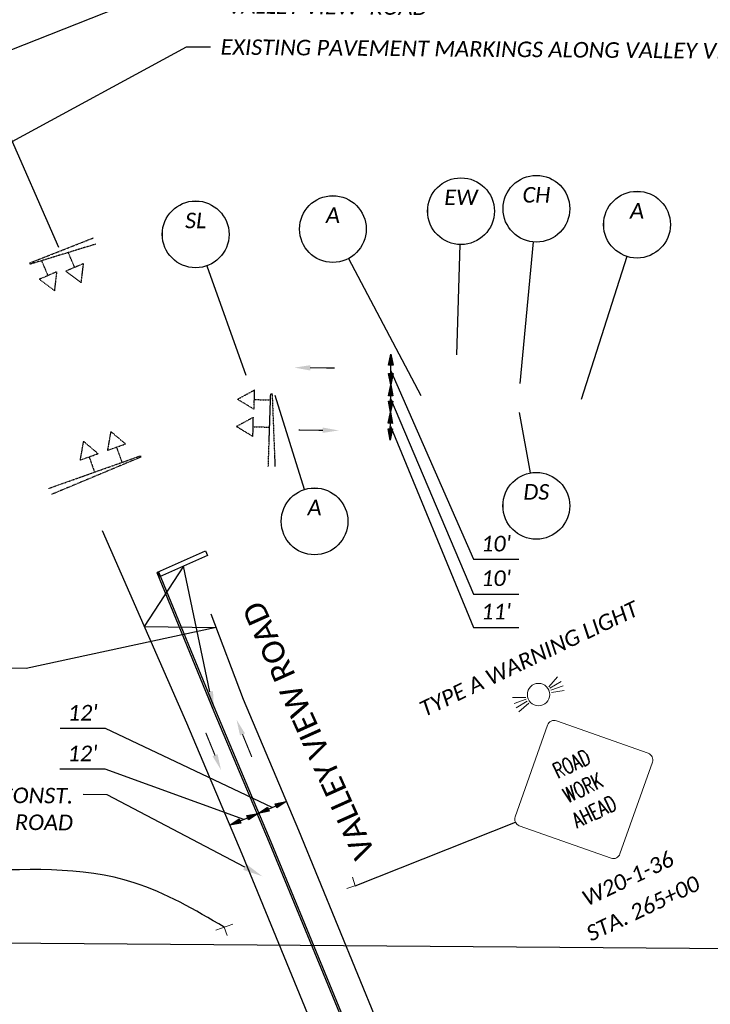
# Model space of a CAD drawing. Header units: feet. Extents: x 50318 to 2249932, y 595287 to 1328512.
# Tile 5 of 10: x 2245733 to 2245982, y 596022 to 596375. Entities that reach past the tile are written whole.
import ezdxf
from ezdxf import colors
from ezdxf.entities.mleader import LeaderData, LeaderLine
from ezdxf.enums import TextEntityAlignment as Align
from ezdxf.math import Vec2, Vec3

# ---------------------------------------------------------------- set-up
doc = ezdxf.new("R2010")
doc.units = ezdxf.units.FT
doc.header["$MEASUREMENT"] = 0
doc.set_wipeout_variables(frame=1)
for name, pattern in [('dsolidcl', [0]), ('OhDOT_USTN1', [0.055, 0.014, -0.041]), ('OhDOT_USTN2', [0.11, 0.069, -0.041])]:
    doc.linetypes.add(name, pattern=pattern)
for name, color, linetype in [('MT_P_Edge_Line', 7, 'Continuous'), ('MT_P_Text', 7, 'Continuous'), ('PM_X_CL_Double_Solid', 2, 'dsolidcl'), ('PM_X_Edge_Line', 2, 'Continuous'), ('PM_X_Stop_Line', 7, 'Continuous'), ('RD_X_Text', 7, 'Continuous'), ('SG_X_Heads', 2, 'Continuous'), ('SG_X_Mast_Arm', 7, 'OhDOT_USTN1'), ('SN_P_Signs', 120, 'Continuous'), ('TX_P_20', 7, 'Continuous')]:
    doc.layers.add(name, color=color, linetype=linetype)
doc.layers.add('SC_Scratch1', color=7, linetype='Continuous', plot=False)
doc.styles.add('P_Slanted_Normal', font='calibrii.ttf', dxfattribs={"height": 0.14})
doc.styles.add('P_Straight_Title', font='calibri.ttf', dxfattribs={"height": 0.2})
doc.styles.add('S', font='SIMPLEX', dxfattribs={"width": 0.7})

# ---------------------------------------------------------------- blocks, each defined once
blk = doc.blocks.new('Dim1')
h = blk.add_hatch(color=4)
h.dxf.hatch_style = 1
h.paths.add_polyline_path([(0, 0), (-1, -0.2), (-1, 0.2)])
at = {"color": 4}
blk.add_lwpolyline([(0, 0), (-1, -0.2), (-1, 0.2), (0, 0)], dxfattribs=at)
blk = doc.blocks.new('ARR')
at = {"const_width": 0.0138}
blk.add_lwpolyline([(0.295, 0.001), (0.001, 0.001)], dxfattribs=at)
blk.add_solid([(0.292, 0.032), (0.292, -0.032), (0.484, 0.001)])
blk = doc.blocks.new('*U1030')
blk.add_wipeout([(-0.298, 0.023), (-0.2955, 0.0451), (-0.2906, 0.0699), (-0.2848, 0.0906), (-0.2772, 0.1119), (-0.2675, 0.1334), (-0.2565, 0.1534), (-0.2448, 0.1715), (-0.2336, 0.1865), (-0.2207, 0.2016), (-0.2056, 0.217), (-0.1877, 0.2327), (-0.1718, 0.2446), (-0.1581, 0.2537), (-0.1415, 0.2633), (-0.124, 0.272), (-0.105, 0.2799), (-0.0838, 0.2869), (-0.058, 0.2932), (-0.0359, 0.2967), (-0.0124, 0.2987), (0, 0.2989), (0.0216, 0.2981), (0.0435, 0.2957), (0.0689, 0.2909), (0.0901, 0.285), (0.1109, 0.2776), (0.1354, 0.2665), (0.1535, 0.2565), (0.17, 0.2459), (0.1872, 0.233), (0.2031, 0.2193), (0.2174, 0.2051), (0.2295, 0.1915), (0.2399, 0.1783), (0.253, 0.1592), (0.2635, 0.141), (0.2727, 0.1223), (0.2805, 0.1032), (0.2862, 0.086), (0.2911, 0.0679), (0.2941, 0.053), (0.2965, 0.0374), (0.2983, 0.018), (0.2989, 0), (0.2982, -0.0197), (0.2961, -0.0403), (0.2929, -0.0595), (0.2889, -0.0764), (0.2841, -0.0929), (0.2782, -0.1093), (0.2725, -0.1228), (0.2633, -0.1415), (0.2543, -0.157), (0.2448, -0.1714), (0.232, -0.1884), (0.2205, -0.2018), (0.2114, -0.2113), (0.198, -0.2239), (0.1884, -0.232), (0.1723, -0.2442), (0.1512, -0.2578), (0.1288, -0.2697), (0.1125, -0.2769), (0.0939, -0.2837), (0.0695, -0.2907), (0.0567, -0.2935), (0.0384, -0.2964), (0.0247, -0.2979), (0.0106, -0.2987), (0, -0.2989), (-0.0062, -0.2988), (-0.0176, -0.2984), (-0.0278, -0.2976), (-0.0396, -0.2962), (-0.0516, -0.2944), (-0.0643, -0.2919), (-0.0772, -0.2887), (-0.0923, -0.2843), (-0.1152, -0.2758), (-0.1348, -0.2668), (-0.1505, -0.2582), (-0.168, -0.2472), (-0.1821, -0.237), (-0.1989, -0.2231), (-0.218, -0.2045), (-0.2316, -0.1889), (-0.2458, -0.1701), (-0.2553, -0.1554), (-0.2655, -0.1372), (-0.2748, -0.1176), (-0.2828, -0.0969), (-0.2896, -0.0739), (-0.2939, -0.0542), (-0.297, -0.0333), (-0.2985, -0.0149), (-0.2989, 0)])
at = {"flags": 128}
blk.add_lwpolyline([(-0.0535, 0.2952), (-0.1522, 0.8398)], dxfattribs=at)
blk.add_circle((0, 0), 0.3)
at = {"style": 'P_Slanted_Normal', "flags": 8}
for tag, p in [('ITEMTYPE', (0, 0.125)), ('ITEMNUMBER', (0, -0.125))]:
    blk.add_attdef(tag, text='', height=0.14, dxfattribs=at).set_placement(p, align=Align.MIDDLE_CENTER)
blk = doc.blocks.new('*U1034')
blk.add_wipeout([(-0.298, 0.023), (-0.2955, 0.0451), (-0.2906, 0.0699), (-0.2848, 0.0906), (-0.2772, 0.1119), (-0.2675, 0.1334), (-0.2565, 0.1534), (-0.2448, 0.1715), (-0.2336, 0.1865), (-0.2207, 0.2016), (-0.2056, 0.217), (-0.1877, 0.2327), (-0.1718, 0.2446), (-0.1581, 0.2537), (-0.1415, 0.2633), (-0.124, 0.272), (-0.105, 0.2799), (-0.0838, 0.2869), (-0.058, 0.2932), (-0.0359, 0.2967), (-0.0124, 0.2987), (0, 0.2989), (0.0216, 0.2981), (0.0435, 0.2957), (0.0689, 0.2909), (0.0901, 0.285), (0.1109, 0.2776), (0.1354, 0.2665), (0.1535, 0.2565), (0.17, 0.2459), (0.1872, 0.233), (0.2031, 0.2193), (0.2174, 0.2051), (0.2295, 0.1915), (0.2399, 0.1783), (0.253, 0.1592), (0.2635, 0.141), (0.2727, 0.1223), (0.2805, 0.1032), (0.2862, 0.086), (0.2911, 0.0679), (0.2941, 0.053), (0.2965, 0.0374), (0.2983, 0.018), (0.2989, 0), (0.2982, -0.0197), (0.2961, -0.0403), (0.2929, -0.0595), (0.2889, -0.0764), (0.2841, -0.0929), (0.2782, -0.1093), (0.2725, -0.1228), (0.2633, -0.1415), (0.2543, -0.157), (0.2448, -0.1714), (0.232, -0.1884), (0.2205, -0.2018), (0.2114, -0.2113), (0.198, -0.2239), (0.1884, -0.232), (0.1723, -0.2442), (0.1512, -0.2578), (0.1288, -0.2697), (0.1125, -0.2769), (0.0939, -0.2837), (0.0695, -0.2907), (0.0567, -0.2935), (0.0384, -0.2964), (0.0247, -0.2979), (0.0106, -0.2987), (0, -0.2989), (-0.0062, -0.2988), (-0.0176, -0.2984), (-0.0278, -0.2976), (-0.0396, -0.2962), (-0.0516, -0.2944), (-0.0643, -0.2919), (-0.0772, -0.2887), (-0.0923, -0.2843), (-0.1152, -0.2758), (-0.1348, -0.2668), (-0.1505, -0.2582), (-0.168, -0.2472), (-0.1821, -0.237), (-0.1989, -0.2231), (-0.218, -0.2045), (-0.2316, -0.1889), (-0.2458, -0.1701), (-0.2553, -0.1554), (-0.2655, -0.1372), (-0.2748, -0.1176), (-0.2828, -0.0969), (-0.2896, -0.0739), (-0.2939, -0.0542), (-0.297, -0.0333), (-0.2985, -0.0149), (-0.2989, 0)])
at = {"flags": 128}
blk.add_lwpolyline([(-0.0095, -0.2998), (-0.0409, -1.2921)], dxfattribs=at)
blk.add_circle((0, 0), 0.3)
at = {"style": 'P_Slanted_Normal', "flags": 8}
for tag, p in [('ITEMTYPE', (0, 0.125)), ('ITEMNUMBER', (0, -0.125))]:
    blk.add_attdef(tag, text='', height=0.14, dxfattribs=at).set_placement(p, align=Align.MIDDLE_CENTER)
blk = doc.blocks.new('*U1038')
blk.add_wipeout([(-0.298, 0.023), (-0.2955, 0.0451), (-0.2906, 0.0699), (-0.2848, 0.0906), (-0.2772, 0.1119), (-0.2675, 0.1334), (-0.2565, 0.1534), (-0.2448, 0.1715), (-0.2336, 0.1865), (-0.2207, 0.2016), (-0.2056, 0.217), (-0.1877, 0.2327), (-0.1718, 0.2446), (-0.1581, 0.2537), (-0.1415, 0.2633), (-0.124, 0.272), (-0.105, 0.2799), (-0.0838, 0.2869), (-0.058, 0.2932), (-0.0359, 0.2967), (-0.0124, 0.2987), (0, 0.2989), (0.0216, 0.2981), (0.0435, 0.2957), (0.0689, 0.2909), (0.0901, 0.285), (0.1109, 0.2776), (0.1354, 0.2665), (0.1535, 0.2565), (0.17, 0.2459), (0.1872, 0.233), (0.2031, 0.2193), (0.2174, 0.2051), (0.2295, 0.1915), (0.2399, 0.1783), (0.253, 0.1592), (0.2635, 0.141), (0.2727, 0.1223), (0.2805, 0.1032), (0.2862, 0.086), (0.2911, 0.0679), (0.2941, 0.053), (0.2965, 0.0374), (0.2983, 0.018), (0.2989, 0), (0.2982, -0.0197), (0.2961, -0.0403), (0.2929, -0.0595), (0.2889, -0.0764), (0.2841, -0.0929), (0.2782, -0.1093), (0.2725, -0.1228), (0.2633, -0.1415), (0.2543, -0.157), (0.2448, -0.1714), (0.232, -0.1884), (0.2205, -0.2018), (0.2114, -0.2113), (0.198, -0.2239), (0.1884, -0.232), (0.1723, -0.2442), (0.1512, -0.2578), (0.1288, -0.2697), (0.1125, -0.2769), (0.0939, -0.2837), (0.0695, -0.2907), (0.0567, -0.2935), (0.0384, -0.2964), (0.0247, -0.2979), (0.0106, -0.2987), (0, -0.2989), (-0.0062, -0.2988), (-0.0176, -0.2984), (-0.0278, -0.2976), (-0.0396, -0.2962), (-0.0516, -0.2944), (-0.0643, -0.2919), (-0.0772, -0.2887), (-0.0923, -0.2843), (-0.1152, -0.2758), (-0.1348, -0.2668), (-0.1505, -0.2582), (-0.168, -0.2472), (-0.1821, -0.237), (-0.1989, -0.2231), (-0.218, -0.2045), (-0.2316, -0.1889), (-0.2458, -0.1701), (-0.2553, -0.1554), (-0.2655, -0.1372), (-0.2748, -0.1176), (-0.2828, -0.0969), (-0.2896, -0.0739), (-0.2939, -0.0542), (-0.297, -0.0333), (-0.2985, -0.0149), (-0.2989, 0)])
at = {"flags": 128}
blk.add_lwpolyline([(-0.0285, -0.2986), (-0.1503, -1.5718)], dxfattribs=at)
blk.add_circle((0, 0), 0.3)
at = {"style": 'P_Slanted_Normal', "flags": 8}
for tag, p in [('ITEMTYPE', (0, 0.125)), ('ITEMNUMBER', (0, -0.125))]:
    blk.add_attdef(tag, text='', height=0.14, dxfattribs=at).set_placement(p, align=Align.MIDDLE_CENTER)
blk = doc.blocks.new('*U1041')
blk.add_wipeout([(-0.298, 0.023), (-0.2955, 0.0451), (-0.2906, 0.0699), (-0.2848, 0.0906), (-0.2772, 0.1119), (-0.2675, 0.1334), (-0.2565, 0.1534), (-0.2448, 0.1715), (-0.2336, 0.1865), (-0.2207, 0.2016), (-0.2056, 0.217), (-0.1877, 0.2327), (-0.1718, 0.2446), (-0.1581, 0.2537), (-0.1415, 0.2633), (-0.124, 0.272), (-0.105, 0.2799), (-0.0838, 0.2869), (-0.058, 0.2932), (-0.0359, 0.2967), (-0.0124, 0.2987), (0, 0.2989), (0.0216, 0.2981), (0.0435, 0.2957), (0.0689, 0.2909), (0.0901, 0.285), (0.1109, 0.2776), (0.1354, 0.2665), (0.1535, 0.2565), (0.17, 0.2459), (0.1872, 0.233), (0.2031, 0.2193), (0.2174, 0.2051), (0.2295, 0.1915), (0.2399, 0.1783), (0.253, 0.1592), (0.2635, 0.141), (0.2727, 0.1223), (0.2805, 0.1032), (0.2862, 0.086), (0.2911, 0.0679), (0.2941, 0.053), (0.2965, 0.0374), (0.2983, 0.018), (0.2989, 0), (0.2982, -0.0197), (0.2961, -0.0403), (0.2929, -0.0595), (0.2889, -0.0764), (0.2841, -0.0929), (0.2782, -0.1093), (0.2725, -0.1228), (0.2633, -0.1415), (0.2543, -0.157), (0.2448, -0.1714), (0.232, -0.1884), (0.2205, -0.2018), (0.2114, -0.2113), (0.198, -0.2239), (0.1884, -0.232), (0.1723, -0.2442), (0.1512, -0.2578), (0.1288, -0.2697), (0.1125, -0.2769), (0.0939, -0.2837), (0.0695, -0.2907), (0.0567, -0.2935), (0.0384, -0.2964), (0.0247, -0.2979), (0.0106, -0.2987), (0, -0.2989), (-0.0062, -0.2988), (-0.0176, -0.2984), (-0.0278, -0.2976), (-0.0396, -0.2962), (-0.0516, -0.2944), (-0.0643, -0.2919), (-0.0772, -0.2887), (-0.0923, -0.2843), (-0.1152, -0.2758), (-0.1348, -0.2668), (-0.1505, -0.2582), (-0.168, -0.2472), (-0.1821, -0.237), (-0.1989, -0.2231), (-0.218, -0.2045), (-0.2316, -0.1889), (-0.2458, -0.1701), (-0.2553, -0.1554), (-0.2655, -0.1372), (-0.2748, -0.1176), (-0.2828, -0.0969), (-0.2896, -0.0739), (-0.2939, -0.0542), (-0.297, -0.0333), (-0.2985, -0.0149), (-0.2989, 0)])
at = {"flags": 128}
blk.add_lwpolyline([(0.1007, -0.2826), (0.4506, -1.2651)], dxfattribs=at)
blk.add_circle((0, 0), 0.3)
at = {"style": 'P_Slanted_Normal', "flags": 8}
for tag, p in [('ITEMTYPE', (0, 0.125)), ('ITEMNUMBER', (0, -0.125))]:
    blk.add_attdef(tag, text='', height=0.14, dxfattribs=at).set_placement(p, align=Align.MIDDLE_CENTER)
blk = doc.blocks.new('*U1044')
blk.add_wipeout([(-0.298, 0.023), (-0.2955, 0.0451), (-0.2906, 0.0699), (-0.2848, 0.0906), (-0.2772, 0.1119), (-0.2675, 0.1334), (-0.2565, 0.1534), (-0.2448, 0.1715), (-0.2336, 0.1865), (-0.2207, 0.2016), (-0.2056, 0.217), (-0.1877, 0.2327), (-0.1718, 0.2446), (-0.1581, 0.2537), (-0.1415, 0.2633), (-0.124, 0.272), (-0.105, 0.2799), (-0.0838, 0.2869), (-0.058, 0.2932), (-0.0359, 0.2967), (-0.0124, 0.2987), (0, 0.2989), (0.0216, 0.2981), (0.0435, 0.2957), (0.0689, 0.2909), (0.0901, 0.285), (0.1109, 0.2776), (0.1354, 0.2665), (0.1535, 0.2565), (0.17, 0.2459), (0.1872, 0.233), (0.2031, 0.2193), (0.2174, 0.2051), (0.2295, 0.1915), (0.2399, 0.1783), (0.253, 0.1592), (0.2635, 0.141), (0.2727, 0.1223), (0.2805, 0.1032), (0.2862, 0.086), (0.2911, 0.0679), (0.2941, 0.053), (0.2965, 0.0374), (0.2983, 0.018), (0.2989, 0), (0.2982, -0.0197), (0.2961, -0.0403), (0.2929, -0.0595), (0.2889, -0.0764), (0.2841, -0.0929), (0.2782, -0.1093), (0.2725, -0.1228), (0.2633, -0.1415), (0.2543, -0.157), (0.2448, -0.1714), (0.232, -0.1884), (0.2205, -0.2018), (0.2114, -0.2113), (0.198, -0.2239), (0.1884, -0.232), (0.1723, -0.2442), (0.1512, -0.2578), (0.1288, -0.2697), (0.1125, -0.2769), (0.0939, -0.2837), (0.0695, -0.2907), (0.0567, -0.2935), (0.0384, -0.2964), (0.0247, -0.2979), (0.0106, -0.2987), (0, -0.2989), (-0.0062, -0.2988), (-0.0176, -0.2984), (-0.0278, -0.2976), (-0.0396, -0.2962), (-0.0516, -0.2944), (-0.0643, -0.2919), (-0.0772, -0.2887), (-0.0923, -0.2843), (-0.1152, -0.2758), (-0.1348, -0.2668), (-0.1505, -0.2582), (-0.168, -0.2472), (-0.1821, -0.237), (-0.1989, -0.2231), (-0.218, -0.2045), (-0.2316, -0.1889), (-0.2458, -0.1701), (-0.2553, -0.1554), (-0.2655, -0.1372), (-0.2748, -0.1176), (-0.2828, -0.0969), (-0.2896, -0.0739), (-0.2939, -0.0542), (-0.297, -0.0333), (-0.2985, -0.0149), (-0.2989, 0)])
at = {"flags": 128}
blk.add_lwpolyline([(-0.0897, 0.2863), (-0.3542, 1.1308)], dxfattribs=at)
blk.add_circle((0, 0), 0.3)
at = {"style": 'P_Slanted_Normal', "flags": 8}
for tag, p in [('ITEMTYPE', (0, 0.125)), ('ITEMNUMBER', (0, -0.125))]:
    blk.add_attdef(tag, text='', height=0.14, dxfattribs=at).set_placement(p, align=Align.MIDDLE_CENTER)
blk = doc.blocks.new('*U1045')
blk.add_wipeout([(-0.298, 0.023), (-0.2955, 0.0451), (-0.2906, 0.0699), (-0.2848, 0.0906), (-0.2772, 0.1119), (-0.2675, 0.1334), (-0.2565, 0.1534), (-0.2448, 0.1715), (-0.2336, 0.1865), (-0.2207, 0.2016), (-0.2056, 0.217), (-0.1877, 0.2327), (-0.1718, 0.2446), (-0.1581, 0.2537), (-0.1415, 0.2633), (-0.124, 0.272), (-0.105, 0.2799), (-0.0838, 0.2869), (-0.058, 0.2932), (-0.0359, 0.2967), (-0.0124, 0.2987), (0, 0.2989), (0.0216, 0.2981), (0.0435, 0.2957), (0.0689, 0.2909), (0.0901, 0.285), (0.1109, 0.2776), (0.1354, 0.2665), (0.1535, 0.2565), (0.17, 0.2459), (0.1872, 0.233), (0.2031, 0.2193), (0.2174, 0.2051), (0.2295, 0.1915), (0.2399, 0.1783), (0.253, 0.1592), (0.2635, 0.141), (0.2727, 0.1223), (0.2805, 0.1032), (0.2862, 0.086), (0.2911, 0.0679), (0.2941, 0.053), (0.2965, 0.0374), (0.2983, 0.018), (0.2989, 0), (0.2982, -0.0197), (0.2961, -0.0403), (0.2929, -0.0595), (0.2889, -0.0764), (0.2841, -0.0929), (0.2782, -0.1093), (0.2725, -0.1228), (0.2633, -0.1415), (0.2543, -0.157), (0.2448, -0.1714), (0.232, -0.1884), (0.2205, -0.2018), (0.2114, -0.2113), (0.198, -0.2239), (0.1884, -0.232), (0.1723, -0.2442), (0.1512, -0.2578), (0.1288, -0.2697), (0.1125, -0.2769), (0.0939, -0.2837), (0.0695, -0.2907), (0.0567, -0.2935), (0.0384, -0.2964), (0.0247, -0.2979), (0.0106, -0.2987), (0, -0.2989), (-0.0062, -0.2988), (-0.0176, -0.2984), (-0.0278, -0.2976), (-0.0396, -0.2962), (-0.0516, -0.2944), (-0.0643, -0.2919), (-0.0772, -0.2887), (-0.0923, -0.2843), (-0.1152, -0.2758), (-0.1348, -0.2668), (-0.1505, -0.2582), (-0.168, -0.2472), (-0.1821, -0.237), (-0.1989, -0.2231), (-0.218, -0.2045), (-0.2316, -0.1889), (-0.2458, -0.1701), (-0.2553, -0.1554), (-0.2655, -0.1372), (-0.2748, -0.1176), (-0.2828, -0.0969), (-0.2896, -0.0739), (-0.2939, -0.0542), (-0.297, -0.0333), (-0.2985, -0.0149), (-0.2989, 0)])
at = {"flags": 128}
blk.add_lwpolyline([(0.1401, -0.2653), (0.7905, -1.4962)], dxfattribs=at)
blk.add_circle((0, 0), 0.3)
at = {"style": 'P_Slanted_Normal', "flags": 8}
for tag, p in [('ITEMTYPE', (0, 0.125)), ('ITEMNUMBER', (0, -0.125))]:
    blk.add_attdef(tag, text='', height=0.14, dxfattribs=at).set_placement(p, align=Align.MIDDLE_CENTER)
blk = doc.blocks.new('*U1046')
blk.add_wipeout([(-0.298, 0.023), (-0.2955, 0.0451), (-0.2906, 0.0699), (-0.2848, 0.0906), (-0.2772, 0.1119), (-0.2675, 0.1334), (-0.2565, 0.1534), (-0.2448, 0.1715), (-0.2336, 0.1865), (-0.2207, 0.2016), (-0.2056, 0.217), (-0.1877, 0.2327), (-0.1718, 0.2446), (-0.1581, 0.2537), (-0.1415, 0.2633), (-0.124, 0.272), (-0.105, 0.2799), (-0.0838, 0.2869), (-0.058, 0.2932), (-0.0359, 0.2967), (-0.0124, 0.2987), (0, 0.2989), (0.0216, 0.2981), (0.0435, 0.2957), (0.0689, 0.2909), (0.0901, 0.285), (0.1109, 0.2776), (0.1354, 0.2665), (0.1535, 0.2565), (0.17, 0.2459), (0.1872, 0.233), (0.2031, 0.2193), (0.2174, 0.2051), (0.2295, 0.1915), (0.2399, 0.1783), (0.253, 0.1592), (0.2635, 0.141), (0.2727, 0.1223), (0.2805, 0.1032), (0.2862, 0.086), (0.2911, 0.0679), (0.2941, 0.053), (0.2965, 0.0374), (0.2983, 0.018), (0.2989, 0), (0.2982, -0.0197), (0.2961, -0.0403), (0.2929, -0.0595), (0.2889, -0.0764), (0.2841, -0.0929), (0.2782, -0.1093), (0.2725, -0.1228), (0.2633, -0.1415), (0.2543, -0.157), (0.2448, -0.1714), (0.232, -0.1884), (0.2205, -0.2018), (0.2114, -0.2113), (0.198, -0.2239), (0.1884, -0.232), (0.1723, -0.2442), (0.1512, -0.2578), (0.1288, -0.2697), (0.1125, -0.2769), (0.0939, -0.2837), (0.0695, -0.2907), (0.0567, -0.2935), (0.0384, -0.2964), (0.0247, -0.2979), (0.0106, -0.2987), (0, -0.2989), (-0.0062, -0.2988), (-0.0176, -0.2984), (-0.0278, -0.2976), (-0.0396, -0.2962), (-0.0516, -0.2944), (-0.0643, -0.2919), (-0.0772, -0.2887), (-0.0923, -0.2843), (-0.1152, -0.2758), (-0.1348, -0.2668), (-0.1505, -0.2582), (-0.168, -0.2472), (-0.1821, -0.237), (-0.1989, -0.2231), (-0.218, -0.2045), (-0.2316, -0.1889), (-0.2458, -0.1701), (-0.2553, -0.1554), (-0.2655, -0.1372), (-0.2748, -0.1176), (-0.2828, -0.0969), (-0.2896, -0.0739), (-0.2939, -0.0542), (-0.297, -0.0333), (-0.2985, -0.0149), (-0.2989, 0)])
at = {"flags": 128}
blk.add_lwpolyline([(-0.0912, -0.2858), (-0.5009, -1.5706)], dxfattribs=at)
blk.add_circle((0, 0), 0.3)
at = {"style": 'P_Slanted_Normal', "flags": 8}
for tag, p in [('ITEMTYPE', (0, 0.125)), ('ITEMNUMBER', (0, -0.125))]:
    blk.add_attdef(tag, text='', height=0.14, dxfattribs=at).set_placement(p, align=Align.MIDDLE_CENTER)
blk = doc.blocks.new('SGN1PP')
at = {"layer": 'SN_P_Signs', "color": 120, "linetype": 'Continuous', "lineweight": 13}
for p, q in [((0, 0), (-0.08, 0)), ((0, 0.08), (0, -0.08))]:
    blk.add_line(p, q, dxfattribs=at)
blk = doc.blocks.new('A$C142A32ED-flat-7')
at = {"layer": 'SG_X_Heads', "linetype": 'OhDOT_USTN2'}
for p, q in [((-11.81, -0.04), (-5.82, 3.44)), ((-5.8, -3.48), (-5.82, 3.44)), ((-5.81, -0.02), (0, 0)), ((-11.81, -0.04), (-5.8, -3.48))]:
    blk.add_line(p, q, dxfattribs=at)

msp = doc.modelspace()

# ---------------------------------------------------------------- linework, layer by layer
at = {"layer": 'MT_P_Edge_Line', "color": 95, "linetype": 'Continuous'}
for p, q in [((2245866.639, 596244.242), (2245866.717, 596255.242)), ((2245866.675, 596249.242), (2245896.378, 596181.49)), ((2245866.562, 596234.376), (2245866.639, 596244.242)), ((2245866.6, 596239.309), (2245896.378, 596169.008)), ((2245866.483, 596224.377), (2245866.562, 596234.376)), ((2245866.522, 596229.377), (2245896.378, 596157.034)), ((2245896.378, 596181.49), (2245912.652, 596181.49)), ((2245896.378, 596169.008), (2245912.652, 596169.008)), ((2245896.378, 596157.034), (2245912.652, 596157.034)), ((2245764.054, 596120.678), (2245747.78, 596120.678)), ((2245823.992, 596092.301), (2245764.054, 596120.678)), ((2245763.976, 596106.046), (2245747.701, 596106.046)), ((2245813.859, 596088.019), (2245763.976, 596106.046)), ((2245818.926, 596090.16), (2245829.058, 596094.441)), ((2245808.793, 596085.878), (2245818.926, 596090.16))]:
    msp.add_line(p, q, dxfattribs=at)
at = {"layer": 'PM_X_CL_Double_Solid', "flags": 128}
for points in [[(2245782.541, 596176.78), (2245803.073, 596126.829), (2245822.979, 596079.72), (2245851.311, 596010.81), (2245871.289, 595962.695), (2245912.586, 595863.125), (2245954.801, 595761.062), (2246032.942, 595572.802), (2246072.034, 595479.165), (2246111.006, 595385.325), (2246150.643, 595290.628)], [(2245783.151, 596177.031), (2245803.683, 596127.083), (2245823.588, 596079.974), (2245851.921, 596011.062), (2245871.899, 595962.949), (2245913.195, 595863.378), (2245955.411, 595761.314), (2246033.552, 595573.056), (2246072.644, 595479.419), (2246111.615, 595385.579), (2246151.251, 595290.882)]]:
    msp.add_lwpolyline(points, dxfattribs=at)
at = {"layer": 'PM_X_Edge_Line', "flags": 128}
for points in [[(2245747.338, 596293.573), (2245727.747, 596338.11), (2245698.173, 596403.39), (2245667.19, 596470.303), (2245644.149, 596518.272), (2245619.703, 596565.484), (2245593.606, 596611.906), (2245565.784, 596657.527), (2245537.517, 596701.273), (2245508.169, 596743.693), (2245477.183, 596785.421), (2245444.293, 596827.589), (2245410.601, 596867.534), (2245376.219, 596905.877), (2245340.811, 596944.655), (2245304.656, 596983.378), (2245269.501, 597021.169), (2245234.914, 597058.277), (2245199.77, 597095.608)], [(2245762.883, 596191.862), (2245793.224, 596122.724), (2245813.13, 596075.615), (2245841.45, 596006.735), (2245861.435, 595958.604), (2245902.73, 595859.038), (2245944.944, 595756.977), (2246023.092, 595568.702), (2246062.184, 595475.064), (2246101.157, 595381.219), (2246140.8, 595286.508)], [(2245801.994, 596161.925), (2245813.532, 596131.188), (2245833.437, 596084.079), (2245861.782, 596015.137), (2245881.753, 595967.04), (2245923.051, 595867.466), (2245965.268, 595765.399), (2246043.402, 595577.156), (2246082.494, 595483.52), (2246121.463, 595389.685), (2246161.094, 595295.002)]]:
    msp.add_lwpolyline(points, dxfattribs=at)
at = {"layer": 'PM_X_Stop_Line'}
msp.add_lwpolyline([(2245800.09, 596184.575), (2245800.79, 596182.881), (2245783.546, 596175.211), (2245782.846, 596176.905)], close=True, dxfattribs=at)
at = {"layer": 'SC_Scratch1', "color": 2}
msp.add_line((2245205.394, 596047.748), (2246005.369, 596041.44), dxfattribs=at)
at = {"layer": 'SG_X_Mast_Arm'}
for points, elevation in [([(2245760.58, 596294.783), (2245737.058, 596287.578), (2245736.895, 596288.05), (2245759.792, 596297.051)], 1045.132), ([(2245743.669, 596206.977), (2245776.662, 596218.698), (2245776.842, 596218.232), (2245744.533, 596204.739)], 1046.384)]:
    msp.add_lwpolyline(points, dxfattribs=dict(at, elevation=elevation))
at = {"layer": 'SN_P_Signs', "linetype": 'Continuous', "lineweight": 13}
for p, q in [((2245923.517, 596135.686), (2245926.594, 596139.301)), ((2245923.827, 596135.22), (2245927.881, 596137.579)), ((2245924.186, 596134.45), (2245928.597, 596136.043)), ((2245924.404, 596133.601), (2245929.036, 596134.34)), ((2245915.209, 596131.803), (2245910.462, 596131.76)), ((2245915.368, 596131.266), (2245910.958, 596129.668)), ((2245915.729, 596130.497), (2245911.677, 596128.134)), ((2245916.24, 596129.785), (2245912.702, 596126.705))]:
    msp.add_line(p, q, dxfattribs=at)
at = {"layer": 'SN_P_Signs', "linetype": 'Continuous', "lineweight": 13, "flags": 128}
msp.add_lwpolyline([(2245960.738, 596108.569, 0.4142136), (2245959.216, 596111.761), (2245926.225, 596123.445, 0.4142136), (2245923.034, 596121.923), (2245911.35, 596088.932, 0.4142136), (2245912.871, 596085.741), (2245945.862, 596074.057, 0.4142136), (2245949.054, 596075.578)], format="xyb", close=True, dxfattribs=at)
at = {"layer": 'SN_P_Signs', "linetype": 'Continuous', "lineweight": 13}
msp.add_circle((2245919.775, 596132.863), 4.017, dxfattribs=at)
at = {"layer": 'TX_P_20'}
msp.add_line((2245853.903, 596064.155), (2245911.45, 596087.021), dxfattribs=at)
msp.add_spline([(2245806.797, 596049.258), (2245774.439, 596065.236), (2245713.912, 596069.166), (2245672.376, 596067.327)], degree=3, dxfattribs=at)

# ---------------------------------------------------------------- block references
at = {"layer": 'MT_P_Edge_Line', "color": 95}
for p, xscale, yscale, zscale, rotation in [((2245866.71, 596255.242), 3.999999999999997, 3.999999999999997, 3.999999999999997, 89.59649056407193), ((2245866.639, 596244.242), 4, 4, 4, 269.5964905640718), ((2245866.639, 596244.242), 3.999999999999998, 3.999999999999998, 3.999999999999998, 89.54826456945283), ((2245866.562, 596234.376), 4, 4, 4, 269.5482645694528), ((2245866.562, 596234.376), 3.999999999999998, 3.999999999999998, 3.999999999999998, 89.54826456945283), ((2245866.483, 596224.377), 4, 4, 4, 269.5482645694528), ((2245829.058, 596094.441), 3.999999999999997, 3.999999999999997, 3.999999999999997, 22.90575320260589), ((2245818.926, 596090.16), 3.999999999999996, 3.999999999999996, 3.999999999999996, 22.90575320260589), ((2245818.926, 596090.16), 3.999999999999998, 3.999999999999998, 3.999999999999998, 202.9057532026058), ((2245808.793, 596085.878), 3.999999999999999, 3.999999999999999, 3.999999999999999, 202.9057532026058)]:
    msp.add_blockref('Dim1', p, dxfattribs=dict(at, xscale=xscale, yscale=yscale, zscale=zscale, rotation=rotation))
at = {"layer": 'MT_P_Text', "xscale": -30, "zscale": 30}
for p, yscale, rotation in [((2245846.511, 596250.229), 29.99999999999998, 359.4442900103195), ((2245833.458, 596227.982), 29.99999999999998, 179.4442900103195), ((2245816.676, 596110.406), 29.99999999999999, 292.2779767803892), ((2245800.159, 596119.184), 29.99999999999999, 112.2779767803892)]:
    msp.add_blockref('ARR', p, dxfattribs=dict(at, yscale=yscale, rotation=rotation))
at = {"layer": 'SG_X_Heads'}
for p, rotation in [((2245750.729, 596291.766, 1045.132), 112.9839505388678), ((2245741.17, 596288.837, 1045.132), 112.9839505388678), ((2245822.983, 596229.013, 1048.088), 358.5672698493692), ((2245770.013, 596216.337, 1046.384), 289.6663966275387), ((2245760.165, 596212.838, 1046.384), 289.6663966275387)]:
    msp.add_blockref('A$C142A32ED-flat-7', p, dxfattribs=dict(at, rotation=rotation))
at = {"layer": 'SN_P_Signs'}
for p, xscale, yscale, zscale, rotation in [((2245853.903, 596064.155), 40, 40, 40, 288.7631595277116), ((2245806.797, 596049.258), 40.00000000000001, 40.00000000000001, 40.00000000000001, 108.7631595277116)]:
    msp.add_blockref('SGN1PP', p, dxfattribs=dict(at, xscale=xscale, yscale=yscale, zscale=zscale, rotation=rotation))

# ---------------------------------------------------------------- texts
at = {"layer": 'MT_P_Edge_Line', "color": 7, "char_height": 5.6, "attachment_point": 5, "style": 'P_Slanted_Normal'}
for s, insert in [("\\A1;10'", (2245904.515, 596187.096)), ("\\A1;10'", (2245904.515, 596174.677)), ("\\A1;11'", (2245904.515, 596162.703)), ("\\A1;12'", (2245755.917, 596126.347)), ("\\A1;12'", (2245755.838, 596111.715))]:
    msp.add_mtext(s, dxfattribs=dict(at, insert=insert))
at = {"layer": 'RD_X_Text', "style": 'P_Straight_Title'}
msp.add_text('VALLEY VIEW ROAD', height=8, rotation=114.14274, dxfattribs=at).set_placement((2245840.746, 596121.56), align=Align.CENTER)
at = {"layer": 'SN_P_Signs', "style": 'P_Slanted_Normal'}
for s, p in [('TYPE A WARNING LIGHT', (2245878.759, 596124.723)), ('W20-1-36', (2245937.187, 596056.628)), ('STA. 265+00', (2245938.685, 596044.048))]:
    msp.add_text(s, height=5.6, rotation=25.49733, dxfattribs=at).set_placement(p)
at = {"layer": 'SN_P_Signs', "linetype": 'Continuous', "lineweight": 13, "style": 'S', "width": 0.7}
for s, p in [('ROAD', (2245932.846, 596105.455)), ('WORK', (2245936.946, 596096.859)), ('AHEAD', (2245941.046, 596088.263))]:
    msp.add_text(s, height=5.5554, rotation=25.49733, dxfattribs=at).set_placement(p, align=Align.CENTER)

# ---------------------------------------------------------------- leaders
at = {"layer": 'TX_P_20'}
ml = msp.add_multileader_mtext('Standard', dxfattribs=at)
ml.set_content('{\\fOHDOTSymbols|b0|i1|c186|p2;\\H1.08333x;\ue0a4} CONST. \\PVALLEY VIEW  ROAD', color=256, style='P_Slanted_Normal')
ml.set_leader_properties()
ml.build(insert=Vec2(0, 0))
ml.multileader.update_dxf_attribs({"dogleg_length": 0.36, "arrow_head_size": 7.2, "scale": 40})
ctx = ml.context
ctx.base_point, ctx.scale, ctx.char_height, ctx.arrow_head_size, ctx.landing_gap_size, ctx.plane_origin, ctx.plane_x_axis, ctx.plane_y_axis = Vec3(2245804.506, 596390.595), 40, 5.6, 7.2, 3.6, Vec3(2245780.482, 596394.986), Vec3(0.9999689, -0.0078842), Vec3(0.0078842, 0.9999689)
notes = []
notes.append((ctx, [(0, (1, 1, 0), (2245795.903, 596390.663), (0.9999689, -0.0078842), 8.603, [(0, [(2245710.597, 596356.96)], 0, [])])]))
ctx.mtext.insert, ctx.mtext.text_direction, ctx.mtext.rotation, ctx.mtext.width, ctx.mtext.defined_height, ctx.mtext.flow_direction = Vec3(2245808.128, 596393.407), Vec3(0.9999689, -0.0078842), 6.275301, 92.38554, 15.888, 5
ml = msp.add_multileader_mtext('Standard', dxfattribs=at)
ml.set_content('EXISTING PAVEMENT MARKINGS ALONG VALLEY VIEW ROAD', color=256, style='P_Slanted_Normal')
ml.set_leader_properties()
ml.build(insert=Vec2(0, 0))
ml.multileader.update_dxf_attribs({"dogleg_length": 0.215, "arrow_head_size": 7.2, "scale": 40})
ctx = ml.context
ctx.base_point, ctx.scale, ctx.char_height, ctx.arrow_head_size, ctx.landing_gap_size, ctx.plane_origin, ctx.plane_x_axis, ctx.plane_y_axis = Vec3(2245801.878, 596365.667), 40, 5.6, 7.2, 3.6, Vec3(2245455.266, 596016.405), Vec3(0.9999689, -0.0078842), Vec3(0.0078842, 0.9999689)
notes.append((ctx, [(0, (1, 1, 0), (2245793.275, 596365.735), (0.9999689, -0.0078842), 8.603, [(3, [(2245719.078, 596304.489), (2245711.182, 596341.796), (2245704.081, 596328.639), (2245730.599, 596331.628)], 0, [])])]))
ctx.mtext.insert, ctx.mtext.text_direction, ctx.mtext.rotation, ctx.mtext.width, ctx.mtext.defined_height, ctx.mtext.flow_direction = Vec3(2245805.5, 596368.48), Vec3(0.9999689, -0.0078842), 6.275301, 82.42798, 5.782, 5
ml = msp.add_multileader_mtext('Standard', dxfattribs=at)
ml.set_content('EXISTING PAVEMENT MARKINGS', color=256, style='P_Slanted_Normal')
ml.set_leader_properties()
ml.build(insert=Vec2(0, 0))
ml.multileader.update_dxf_attribs({"dogleg_length": 0.215, "arrow_head_size": 7.2, "scale": 40})
ctx = ml.context
ctx.base_point, ctx.scale, ctx.char_height, ctx.arrow_head_size, ctx.landing_gap_size, ctx.plane_origin, ctx.plane_x_axis, ctx.plane_y_axis = Vec3(2245400.723, 596341.139), 40, 5.6, 7.2, 3.6, Vec3(2245102.38, 596052.446), Vec3(0.9999689, -0.0078842), Vec3(0.0078842, 0.9999689)
notes.append((ctx, [(0, (1, 1, 0), (2245392.12, 596341.207), (0.9999689, -0.0078842), 8.603, [(3, [(2245332.758, 596243.884), (2245320.865, 596241.41), (2245319.059, 596252.037), (2245367.434, 596244.945)], 0, [])])]))
ctx.mtext.insert, ctx.mtext.text_direction, ctx.mtext.rotation, ctx.mtext.width, ctx.mtext.defined_height, ctx.mtext.flow_direction = Vec3(2245404.345, 596343.951), Vec3(0.9999689, -0.0078842), 6.275301, 62.69486, 5.782, 5
ml = msp.add_multileader_mtext('Standard', dxfattribs=at)
ml.set_content('EXISTING PAVEMENT MARKINGS ALONG VALLEY VIEW ROAD', color=256, style='P_Slanted_Normal')
ml.set_leader_properties()
ml.build(insert=Vec2(0, 0))
ml.multileader.update_dxf_attribs({"dogleg_length": 0.215, "arrow_head_size": 7.2, "scale": 40})
ctx = ml.context
ctx.base_point, ctx.scale, ctx.char_height, ctx.arrow_head_size, ctx.landing_gap_size, ctx.plane_origin, ctx.plane_x_axis, ctx.plane_y_axis = Vec3(2245643.864, 596142.97), 40, 5.6, 7.2, 3.6, Vec3(2245519.928, 595856.635), Vec3(0.9999689, -0.0078842), Vec3(0.0078842, 0.9999689)
ctx.text_align_type = 2
notes.append((ctx, [(1, (1, 1, 0), (2245735.57, 596142.247), (-0.9999689, 0.0078842), 8.603, [(3, [(2245803.073, 596126.829), (2245792.168, 596179.046), (2245778.054, 596157.293), (2245803.857, 596156.963)], 0, [])])]))
ctx.mtext.insert, ctx.mtext.text_direction, ctx.mtext.rotation, ctx.mtext.width, ctx.mtext.defined_height, ctx.mtext.alignment, ctx.mtext.flow_direction = Vec3(2245723.39, 596145.184), Vec3(0.9999689, -0.0078842), 6.275301, 82.42798, 5.782, 3, 5
ml = msp.add_multileader_mtext('Standard', dxfattribs=at)
ml.set_content('{\\fOHDOTSymbols|b0|i1|c186|p2;\\H1.08333x;\ue0a4} CONST. \\PVALLEY VIEW  ROAD', color=256, style='P_Slanted_Normal')
ml.set_leader_properties()
ml.build(insert=Vec2(0, 0))
ml.multileader.update_dxf_attribs({"dogleg_length": 0.36, "arrow_head_size": 7.2, "scale": 40})
ctx = ml.context
ctx.base_point, ctx.scale, ctx.char_height, ctx.arrow_head_size, ctx.landing_gap_size, ctx.plane_origin, ctx.plane_x_axis, ctx.plane_y_axis = Vec3(2245677.277, 596097.516), 40, 5.6, 7.2, 3.6, Vec3(2245717.491, 596045.038), Vec3(0.9999689, -0.0078842), Vec3(0.0078842, 0.9999689)
ctx.text_align_type = 2
notes.append((ctx, [(1, (1, 1, 0), (2245764.679, 596096.827), (-0.9999689, 0.0078842), 8.603, [(0, [(2245820.525, 596067.534)], 0, [])])]))
ctx.mtext.insert, ctx.mtext.text_direction, ctx.mtext.rotation, ctx.mtext.width, ctx.mtext.defined_height, ctx.mtext.alignment, ctx.mtext.flow_direction = Vec3(2245752.499, 596099.764), Vec3(0.9999689, -0.0078842), 6.275301, 92.38554, 15.888, 3, 5
for ctx, leaders in notes:
    for number, flags, end, landing, length, lines in leaders:
        leader = LeaderData()
        leader.index, (leader.has_last_leader_line, leader.has_dogleg_vector, leader.attachment_direction) = number, flags
        leader.last_leader_point, leader.dogleg_vector, leader.dogleg_length = Vec3(end), Vec3(landing), length
        for number, points, colour, breaks in lines:
            line = LeaderLine()
            line.index, line.vertices, line.color, line.breaks = number, Vec3.list(points), colors.encode_raw_color(colour), breaks
            leader.lines.append(line)
        ctx.leaders.append(leader)

# ---------------------------------------------------------------- next in the draw order: block references
ref = msp.add_blockref('*U1034', (2245891.896, 596306.621), dxfattribs=dict(at, xscale=40, yscale=40, zscale=40))
ref.add_attrib('ITEMTYPE', 'EW', dxfattribs={"layer": '0', "height": 5.6, "style": 'P_Slanted_Normal'}).set_placement((2245891.896, 596311.621), align=Align.MIDDLE_CENTER)
ref = msp.add_blockref('*U1038', (2245919.01, 596307.517), dxfattribs=dict(at, xscale=40, yscale=40, zscale=40))
ref.add_attrib('ITEMTYPE', 'CH', dxfattribs={"layer": '0', "height": 5.6, "style": 'P_Slanted_Normal'}).set_placement((2245919.01, 596312.517), align=Align.MIDDLE_CENTER)
ref = msp.add_blockref('*U1046', (2245955.177, 596301.795), dxfattribs=dict(at, xscale=40, yscale=40, zscale=40))
ref.add_attrib('ITEMTYPE', 'A', dxfattribs={"layer": '0', "height": 5.6, "style": 'P_Slanted_Normal'}).set_placement((2245955.177, 596306.795), align=Align.MIDDLE_CENTER)
ref = msp.add_blockref('*U1041', (2245796.509, 596298.298), dxfattribs=dict(at, xscale=40, yscale=40, zscale=40))
ref.add_attrib('ITEMTYPE', 'SL', dxfattribs={"layer": '0', "height": 5.6, "style": 'P_Slanted_Normal'}).set_placement((2245796.509, 596303.298), align=Align.MIDDLE_CENTER)
ref = msp.add_blockref('*U1044', (2245839.252, 596195.131), dxfattribs=dict(at, xscale=40, yscale=40, zscale=40))
ref.add_attrib('ITEMTYPE', 'A', dxfattribs={"layer": '0', "height": 5.6, "style": 'P_Slanted_Normal'}).set_placement((2245839.252, 596200.131), align=Align.MIDDLE_CENTER)
ref = msp.add_blockref('*U1030', (2245918.975, 596200.725), dxfattribs=dict(at, xscale=40, yscale=40, zscale=40))
ref.add_attrib('ITEMTYPE', 'DS', dxfattribs={"layer": '0', "height": 5.6, "style": 'P_Slanted_Normal'}).set_placement((2245918.975, 596205.725), align=Align.MIDDLE_CENTER)

# ---------------------------------------------------------------- next in the draw order: linework, layer by layer
at = {"layer": 'SG_X_Mast_Arm', "elevation": 1048.088}
msp.add_lwpolyline([(2245822.629, 596214.845), (2245823.494, 596240.989), (2245823.994, 596240.99), (2245825.029, 596214.851)], dxfattribs=at)

# ---------------------------------------------------------------- next in the draw order: block references
at = {"layer": 'SG_X_Heads', "rotation": 358.5672698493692}
msp.add_blockref('A$C142A32ED-flat-7', (2245823.421, 596238.794, 1048.088), dxfattribs=at)
at = {"layer": 'TX_P_20'}
ref = msp.add_blockref('*U1045', (2245845.85, 596300.212), dxfattribs=dict(at, xscale=40, yscale=40, zscale=40))
ref.add_attrib('ITEMTYPE', 'A', dxfattribs={"layer": '0', "height": 5.6, "style": 'P_Slanted_Normal'}).set_placement((2245845.85, 596305.212), align=Align.MIDDLE_CENTER)

doc.saveas('drawing.dxf')
